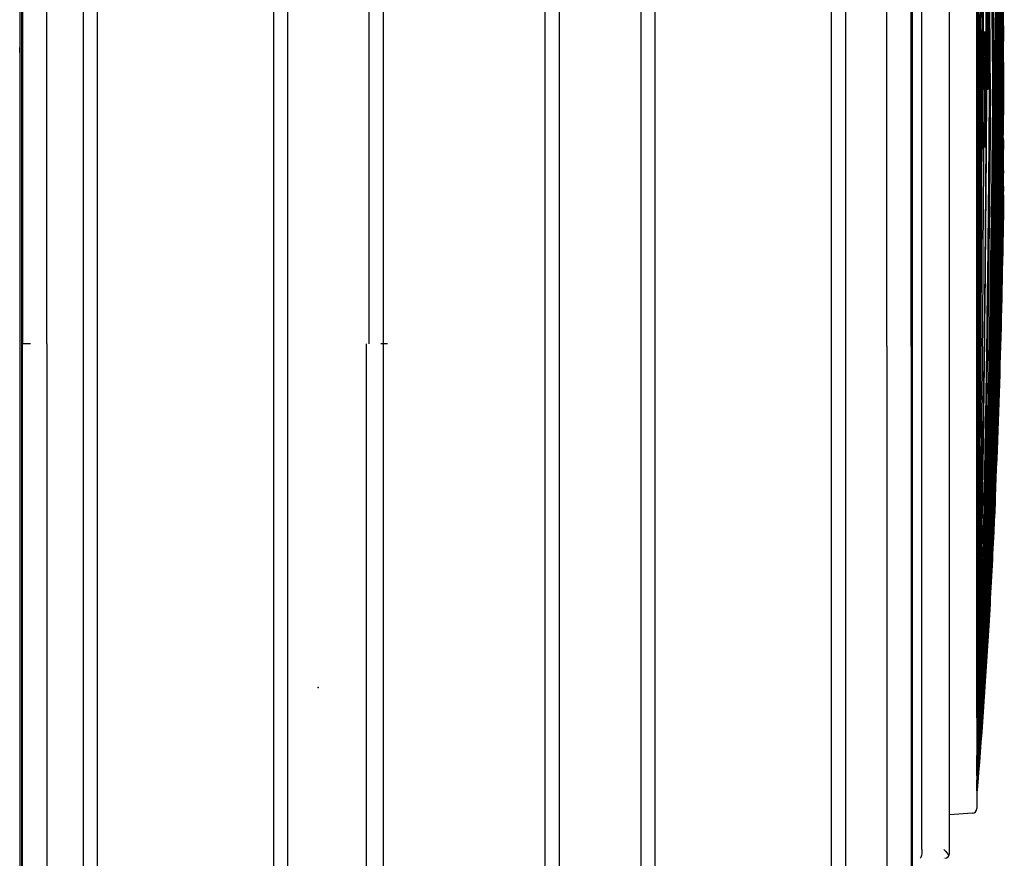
# Model space of a CAD drawing. Header units: millimetres. Extents: x 922208 to 1069538, y -182208 to -99877.
# Tile 58 of 256: x 983327 to 983736, y -176147 to -175799. Entities that reach past the tile are written whole.
import ezdxf

# ---------------------------------------------------------------- set-up
doc = ezdxf.new("R2010")
doc.units = ezdxf.units.MM
doc.header["$MEASUREMENT"] = 0
doc.layers.add('IS_KLIM_urządzenia', color=3, linetype='Continuous')

# ---------------------------------------------------------------- blocks, each defined once
blk = doc.blocks.new('G$CE471A013')
at = {"linetype": 'Continuous'}
for p, q in [((23.598, 37.069), (-66.48, 37.069)), ((-63.211, 37.029), (-21.491, 37.029)), ((-62.823, 37.151), (6.095, 37.151)), ((-21.491, 36.7), (-21.491, 37.034)), ((20.329, 37.029), (-21.491, 37.029)), ((-55.564, 34.525), (12.681, 34.525)), ((12.681, 33.925), (-55.564, 33.925)), ((-53.591, 26.625), (10.708, 26.625)), ((10.708, 26.025), (-53.591, 26.025)), ((-21.491, 22.659), (-55.356, 22.659)), ((-21.491, 22.784), (12.474, 22.784)), ((-21.491, 22.059), (-55.356, 22.059)), ((-21.491, 21.902), (-21.491, 22.171)), ((12.474, 22.059), (-21.491, 22.059)), ((-21.391, 15.359), (-55.356, 15.359)), ((12.474, 15.359), (-21.391, 15.359)), ((-21.391, 14.759), (-55.356, 14.759)), ((12.474, 14.759), (-21.391, 14.759)), ((-53.591, 11.393), (10.708, 11.393)), ((10.708, 10.793), (-53.591, 10.793)), ((-55.564, 3.493), (12.681, 3.493)), ((12.681, 2.893), (-55.564, 2.893)), ((-61.567, 0.144), (18.685, 0.144)), ((-21.391, 0.184), (-59.916, 0.184)), ((-21.391, 0.184), (17.062, 0.184)), ((-0.517, -0.263), (-62.643, -0.263)), ((-0.15, -1.15), (-0.16, -1.15)), ((-0.367, -1.413), (-63.178, -1.413)), ((-2.02, -2.359), (-1.953, -1.413)), ((-0.357, -1.413), (-0.367, -1.413)), ((-7.032, -2.545), (-57.042, -2.545)), ((-32.037, -2.644), (-32.037, -2.642)), ((-7.032, -2.545), (-2.219, -2.545)), ((-5.317, -2.545), (-5.317, -2.545))]:
    blk.add_line(p, q, dxfattribs=at)
at = {"linetype": 'Continuous', "extrusion": (0, 0, -1)}
for centre, start in [((0.357, -1.213), 180), ((2.219, -2.345), 184)]:
    blk.add_arc(centre, 0.2, start, 270, dxfattribs=at)
at = {"linetype": 'Continuous'}
for centre, major_axis, ratio, start_param, end_param in [((-33.789, 36.701), (1.086, 0), 0.414214, 1.241354, 1.558544), ((-0.517, -0.199), (0.36, 0), 0.176327, 4.712389, 6.279863), ((-0.517, -1.053), (-0.355, 0.355), 0.176327, 1.745329, 2.532861)]:
    blk.add_ellipse(centre, major_axis=major_axis, ratio=ratio, start_param=start_param, end_param=end_param, dxfattribs=at)
for points, degree in [([(-21.491, 36.025), (-63.136, 36.025)], 1), ([(-21.491, 36.025), (-7.576, 36.025), (6.339, 36.025), (20.254, 36.025)], 3), ([(-21.391, 1.188), (-34.734, 1.188), (-48.077, 1.188), (-61.42, 1.188)], 3), ([(-21.391, 1.188), (-8.082, 1.188), (5.228, 1.188), (18.538, 1.188)], 3), ([(-32.037, -3.003), (-41.686, -2.945), (-51.334, -2.803), (-60.98, -2.546)], 3), ([(-32.037, -2.832), (-41.595, -2.794), (-51.153, -2.706), (-60.71, -2.546)], 3), ([(-32.037, -2.642), (-35.976, -2.636), (-39.916, -2.626), (-43.855, -2.612)], 3), ([(-32.037, -2.772), (-32.861, -2.77), (-33.685, -2.767), (-34.509, -2.764)], 3), ([(-32.037, -2.832), (-22.479, -2.794), (-12.921, -2.706), (-3.364, -2.546)], 3), ([(-32.037, -2.578), (-32.037, -2.579), (-32.037, -2.581), (-32.037, -2.583)], 3), ([(-32.037, -2.639), (-32.037, -2.64), (-32.037, -2.641), (-32.037, -2.642)], 3), ([(-32.037, -2.71), (-32.037, -2.711), (-32.037, -2.712), (-32.037, -2.713)], 3), ([(-32.037, -2.772), (-31.213, -2.77), (-30.389, -2.767), (-29.565, -2.764)], 3), ([(-32.037, -2.77), (-32.037, -2.771), (-32.037, -2.772), (-32.037, -2.772)], 3), ([(-32.037, -2.829), (-32.037, -2.83), (-32.037, -2.831), (-32.037, -2.832)], 3), ([(-18.164, -2.749), (-17.391, -2.739), (-16.618, -2.728), (-15.845, -2.717)], 3), ([(-17.799, -2.785), (-15.415, -2.748), (-13.032, -2.706), (-10.649, -2.657)], 3), ([(-7.721, -2.556), (-7.116, -2.553), (-6.512, -2.549), (-5.907, -2.545)], 3), ([(-7.585, -2.858), (-6.064, -2.768), (-4.543, -2.669), (-3.024, -2.559)], 3), ([(-2.956, -2.552), (-3.001, -2.555), (-3.046, -2.558), (-3.091, -2.561)], 3), ([(-2.956, -2.553), (-3.001, -2.556), (-3.046, -2.559), (-3.091, -2.562)], 3), ([(-2.956, -2.553), (-3.001, -2.556), (-3.046, -2.559), (-3.091, -2.562)], 3), ([(-2.956, -2.554), (-3.001, -2.557), (-3.046, -2.56), (-3.091, -2.563)], 3), ([(-3.09, -2.557), (-3.045, -2.554), (-3, -2.552), (-2.955, -2.549)], 3), ([(-2.955, -2.549), (-3, -2.552), (-3.045, -2.554), (-3.09, -2.557)], 3), ([(-2.957, -2.549), (-3.001, -2.551), (-3.045, -2.553), (-3.089, -2.555)], 3), ([(-2.932, -2.554), (-2.977, -2.557), (-3.022, -2.56), (-3.067, -2.564)], 3), ([(-3.024, -2.56), (-3.024, -2.56), (-3.024, -2.56)], 2), ([(-3.023, -2.559), (-3.023, -2.559), (-3.023, -2.559)], 2), ([(-3.022, -2.55), (-3.022, -2.55), (-3.022, -2.55)], 2), ([(-41.256, -3.247), (-38.183, -3.313), (-35.11, -3.36), (-32.037, -3.388)], 3), ([(-32.037, -2.89), (-32.838, -2.886), (-33.64, -2.882), (-34.441, -2.877)], 3), ([(-32.037, -2.89), (-31.236, -2.886), (-30.434, -2.882), (-29.633, -2.877)], 3), ([(-32.037, -2.887), (-32.037, -2.888), (-32.037, -2.889), (-32.037, -2.89)], 3), ([(-32.037, -2.945), (-32.037, -2.945), (-32.037, -2.946), (-32.037, -2.947)], 3), ([(-32.037, -3.001), (-32.037, -3.002), (-32.037, -3.003), (-32.037, -3.003)], 3), ([(-32.037, -3.161), (-32.037, -3.162), (-32.037, -3.162), (-32.037, -3.163)], 3), ([(-32.037, -3.211), (-32.037, -3.211), (-32.037, -3.212), (-32.037, -3.213)], 3), ([(-32.037, -3.259), (-32.037, -3.259), (-32.037, -3.26), (-32.037, -3.261)], 3), ([(-40.922, -3.533), (-38.628, -3.589), (-36.333, -3.627), (-34.038, -3.648)], 3), ([(-39.963, -3.342), (-37.321, -3.397), (-34.679, -3.437), (-32.037, -3.462)], 3), ([(-37.196, -3.36), (-35.477, -3.388), (-33.757, -3.41), (-32.037, -3.426)], 3), ([(-34.126, -3.648), (-34.097, -3.648), (-34.067, -3.648), (-34.038, -3.648)], 3), ([(-32.037, -3.306), (-32.719, -3.3), (-33.402, -3.293), (-34.084, -3.286)], 3), ([(-32.037, -3.651), (-32.295, -3.649), (-32.552, -3.648), (-32.81, -3.646)], 3), ([(-32.037, -3.428), (-32.138, -3.427), (-32.24, -3.426), (-32.341, -3.425)], 3), ([(-32.037, -3.637), (-32.128, -3.636), (-32.22, -3.636), (-32.311, -3.635)], 3), ([(-25.483, -3.299), (-27.667, -3.338), (-29.852, -3.368), (-32.037, -3.388)], 3), ([(-32.037, -3.304), (-32.037, -3.305), (-32.037, -3.306), (-32.037, -3.306)], 3), ([(-32.037, -3.348), (-32.037, -3.348), (-32.037, -3.349), (-32.037, -3.349)], 3), ([(-32.037, -3.388), (-32.037, -3.389), (-32.037, -3.389), (-32.037, -3.39)], 3), ([(-32.037, -3.426), (-32.037, -3.427), (-32.037, -3.427), (-32.037, -3.428)], 3), ([(-32.037, -3.462), (-32.037, -3.462), (-32.037, -3.463), (-32.037, -3.463)], 3), ([(-32.037, -3.494), (-32.037, -3.495), (-32.037, -3.495), (-32.037, -3.496)], 3), ([(-32.037, -3.525), (-32.037, -3.525), (-32.037, -3.525), (-32.037, -3.526)], 3), ([(-32.037, -3.552), (-32.037, -3.552), (-32.037, -3.553), (-32.037, -3.553)], 3), ([(-32.037, -3.577), (-32.037, -3.577), (-32.037, -3.578), (-32.037, -3.578)], 3), ([(-27.275, -3.582), (-28.862, -3.608), (-30.45, -3.626), (-32.037, -3.636)], 3), ([(-32.037, -3.599), (-32.037, -3.599), (-32.037, -3.6), (-32.037, -3.6)], 3), ([(-28.055, -3.611), (-29.382, -3.629), (-30.71, -3.642), (-32.037, -3.65)], 3), ([(-32.037, -3.619), (-32.037, -3.619), (-32.037, -3.619), (-32.037, -3.619)], 3), ([(-32.037, -3.637), (-31.89, -3.636), (-31.744, -3.635), (-31.597, -3.634)], 3), ([(-32.037, -3.636), (-32.037, -3.636), (-32.037, -3.637), (-32.037, -3.637)], 3), ([(-32.037, -3.651), (-31.405, -3.647), (-30.773, -3.643), (-30.142, -3.637)], 3), ([(-32.037, -3.65), (-32.037, -3.65), (-32.037, -3.65), (-32.037, -3.651)], 3), ([(-19.077, -3.415), (-22.729, -3.537), (-26.382, -3.615), (-30.036, -3.648)], 3), ([(-29.948, -3.648), (-29.977, -3.648), (-30.006, -3.648), (-30.036, -3.648)], 3), ([(-29.948, -3.648), (-28.516, -3.635), (-27.085, -3.615), (-25.654, -3.588)], 3), ([(-18.767, -3.419), (-22.083, -3.533), (-25.4, -3.609), (-28.717, -3.646)], 3), ([(-28.676, -3.646), (-28.69, -3.646), (-28.703, -3.646), (-28.717, -3.646)], 3), ([(-28.676, -3.646), (-27.337, -3.631), (-25.999, -3.61), (-24.66, -3.582)], 3), ([(-28.008, -3.648), (-28.016, -3.648), (-28.023, -3.648), (-28.031, -3.648)], 3), ([(-27.658, -3.652), (-27.662, -3.652), (-27.665, -3.652), (-27.668, -3.652)], 3), ([(-27.551, -3.657), (-27.552, -3.684)], 1), ([(-27.551, -3.657), (-27.238, -3.653), (-26.925, -3.649), (-26.612, -3.645)], 3), ([(-27.551, -3.657), (-27.551, -3.657), (-27.551, -3.657), (-27.551, -3.657)], 3), ([(-27.514, -3.604), (-25.962, -3.58), (-24.41, -3.549), (-22.859, -3.51)], 3)]:
    blk.add_open_spline(points, degree=degree, dxfattribs=at)
for points, knots in [([(-32.037, -3.261), (-36.938, -3.218), (-41.838, -3.138), (-51.533, -2.903), (-56.327, -2.75), (-61.119, -2.546)], [0, 0, 0, 0, 0.505409, 0.505409, 1, 1, 1, 1]), ([(-61.118, -2.551), (-56.329, -2.844), (-51.536, -3.059), (-41.841, -3.378), (-36.939, -3.481), (-32.037, -3.525)], [0, 0, 0, 0, 0.494599, 0.494599, 1, 1, 1, 1]), ([(-32.037, -3.496), (-36.939, -3.451), (-41.841, -3.35), (-51.536, -3.04), (-56.329, -2.832), (-61.118, -2.551)], [0, 0, 0, 0, 0.505401, 0.505401, 1, 1, 1, 1]), ([(-61.118, -2.551), (-56.329, -2.832), (-51.536, -3.039), (-41.841, -3.349), (-36.939, -3.45), (-32.037, -3.494)], [0, 0, 0, 0, 0.494599, 0.494599, 1, 1, 1, 1]), ([(-32.037, -3.553), (-36.94, -3.512), (-41.841, -3.407), (-51.536, -3.079), (-56.33, -2.856), (-61.118, -2.552)], [0, 0, 0, 0, 0.505401, 0.505401, 1, 1, 1, 1]), ([(-32.037, -3.526), (-36.939, -3.483), (-41.841, -3.38), (-51.536, -3.06), (-56.329, -2.845), (-61.118, -2.552)], [0, 0, 0, 0, 0.505401, 0.505401, 1, 1, 1, 1]), ([(-32.037, -3.6), (-36.94, -3.563), (-41.842, -3.457), (-51.537, -3.114), (-56.33, -2.879), (-61.118, -2.553)], [0, 0, 0, 0, 0.505401, 0.505401, 1, 1, 1, 1]), ([(-32.037, -3.578), (-36.94, -3.538), (-41.842, -3.433), (-51.537, -3.097), (-56.33, -2.868), (-61.118, -2.553)], [0, 0, 0, 0, 0.505401, 0.505401, 1, 1, 1, 1]), ([(-32.037, -3.619), (-36.94, -3.585), (-41.843, -3.48), (-51.538, -3.13), (-56.331, -2.889), (-61.118, -2.554)], [0, 0, 0, 0, 0.505401, 0.505401, 1, 1, 1, 1]), ([(-32.037, -3.39), (-36.939, -3.345), (-41.84, -3.252), (-51.533, -2.975), (-56.326, -2.793), (-61.115, -2.549)], [0, 0, 0, 0, 0.505465, 0.505465, 1, 1, 1, 1]), ([(-61.106, -2.549), (-56.319, -2.779), (-51.53, -2.951), (-41.839, -3.214), (-36.938, -3.303), (-32.037, -3.348)], [0, 0, 0, 0, 0.494375, 0.494375, 1, 1, 1, 1]), ([(-32.037, -3.111), (-36.937, -3.076), (-41.838, -3.01), (-51.506, -2.824), (-56.274, -2.704), (-61.042, -2.546)], [0, 0, 0, 0, 0.50677, 0.50677, 1, 1, 1, 1]), ([(-32.037, -3.058), (-36.937, -3.025), (-41.837, -2.966), (-51.506, -2.797), (-56.274, -2.688), (-61.041, -2.545)], [0, 0, 0, 0, 0.506778, 0.506778, 1, 1, 1, 1]), ([(-61.021, -2.546), (-56.261, -2.688), (-51.499, -2.795), (-41.837, -2.964), (-36.937, -3.023), (-32.037, -3.056)], [0, 0, 0, 0, 0.492868, 0.492868, 1, 1, 1, 1]), ([(-32.037, -3.349), (-36.938, -3.305), (-41.839, -3.215), (-51.494, -2.953), (-56.248, -2.782), (-61, -2.554)], [0, 0, 0, 0, 0.507485, 0.507485, 1, 1, 1, 1]), ([(-32.037, -3.213), (-36.938, -3.173), (-41.838, -3.097), (-51.488, -2.878), (-56.237, -2.737), (-60.984, -2.551)], [0, 0, 0, 0, 0.507767, 0.507767, 1, 1, 1, 1]), ([(-60.984, -2.551), (-56.237, -2.736), (-51.488, -2.877), (-41.838, -3.095), (-36.938, -3.17), (-32.037, -3.211)], [0, 0, 0, 0, 0.492233, 0.492233, 1, 1, 1, 1]), ([(-60.984, -2.552), (-56.237, -2.752), (-51.488, -2.903), (-41.839, -3.136), (-36.938, -3.216), (-32.037, -3.259)], [0, 0, 0, 0, 0.492233, 0.492233, 1, 1, 1, 1]), ([(-32.037, -2.947), (-34.87, -2.932), (-37.702, -2.91), (-43.368, -2.851), (-46.201, -2.816), (-51.866, -2.73), (-54.699, -2.68), (-58.666, -2.597), (-59.8, -2.572), (-60.934, -2.546)], [0, 0, 0, 0, 0.294057, 0.294057, 0.58814, 0.58814, 0.882227, 0.882227, 1, 1, 1, 1]), ([(-60.894, -2.547), (-58.354, -2.605), (-55.814, -2.657), (-50.519, -2.751), (-47.764, -2.792), (-42.254, -2.862), (-39.498, -2.891), (-35.174, -2.926), (-33.606, -2.936), (-32.037, -2.945)], [0, 0, 0, 0, 0.264103, 0.264103, 0.550513, 0.550513, 0.836923, 0.836923, 1, 1, 1, 1]), ([(-60.501, -2.547), (-57.467, -2.586), (-54.433, -2.62), (-49.709, -2.664), (-48.019, -2.679), (-42.949, -2.718), (-39.569, -2.739), (-34.805, -2.76), (-33.421, -2.765), (-32.037, -2.77)], [0, 0, 0, 0, 0.319801, 0.319801, 0.497905, 0.497905, 0.854114, 0.854114, 1, 1, 1, 1]), ([(-32.037, -2.713), (-34.859, -2.706), (-37.681, -2.696), (-41.915, -2.677), (-43.326, -2.67), (-47.56, -2.647), (-50.382, -2.629), (-55.564, -2.59), (-57.923, -2.569), (-60.283, -2.546)], [0, 0, 0, 0, 0.299747, 0.299747, 0.449624, 0.449624, 0.749381, 0.749381, 1, 1, 1, 1]), ([(-60.283, -2.546), (-58.036, -2.568), (-55.79, -2.587), (-52.212, -2.614), (-50.88, -2.623), (-46.883, -2.65), (-44.219, -2.664), (-38.89, -2.689), (-36.225, -2.699), (-33.053, -2.707), (-32.545, -2.709), (-32.037, -2.71)], [0, 0, 0, 0, 0.238571, 0.238571, 0.380065, 0.380065, 0.663055, 0.663055, 0.946044, 0.946044, 1, 1, 1, 1]), ([(-32.037, -3.463), (-36.939, -3.418), (-41.84, -3.319), (-51.147, -3.031), (-55.552, -2.852), (-59.955, -2.614)], [0, 0, 0, 0, 0.526489, 0.526489, 1, 1, 1, 1]), ([(-58.091, -2.545), (-55.347, -2.562), (-52.602, -2.575), (-48.884, -2.591), (-47.911, -2.595), (-44.991, -2.607), (-43.045, -2.613), (-39.152, -2.625), (-37.205, -2.63), (-34.185, -2.636), (-33.111, -2.638), (-32.037, -2.639)], [0, 0, 0, 0, 0.31601, 0.31601, 0.42808, 0.42808, 0.652219, 0.652219, 0.876357, 0.876357, 1, 1, 1, 1]), ([(-57.423, -2.786), (-53.865, -2.995), (-50.304, -3.157), (-41.842, -3.456), (-36.94, -3.562), (-32.037, -3.599)], [0, 0, 0, 0, 0.420951, 0.420951, 1, 1, 1, 1]), ([(-56.809, -2.838), (-53.456, -3.04), (-50.1, -3.198), (-41.843, -3.499), (-36.94, -3.605), (-32.037, -3.636)], [0, 0, 0, 0, 0.406561, 0.406561, 1, 1, 1, 1]), ([(-56.729, -2.835), (-53.402, -3.029), (-50.073, -3.182), (-41.843, -3.479), (-36.94, -3.585), (-32.037, -3.619)], [0, 0, 0, 0, 0.40464, 0.40464, 1, 1, 1, 1]), ([(-32.037, -2.583), (-36.954, -2.579), (-41.87, -2.572), (-49.186, -2.558), (-51.586, -2.553), (-53.986, -2.547)], [0, 0, 0, 0, 0.672022, 0.672022, 1, 1, 1, 1]), ([(-32.037, -3.058), (-27.137, -3.025), (-22.236, -2.966), (-12.557, -2.796), (-7.778, -2.688), (-3, -2.544)], [0, 0, 0, 0, 0.506209, 0.506209, 1, 1, 1, 1]), ([(-32.037, -3.111), (-27.136, -3.076), (-22.236, -3.01), (-12.557, -2.824), (-7.778, -2.704), (-3, -2.545)], [0, 0, 0, 0, 0.506209, 0.506209, 1, 1, 1, 1]), ([(-5.983, -2.545), (-8.727, -2.562), (-11.472, -2.575), (-15.189, -2.591), (-16.163, -2.595), (-19.083, -2.607), (-21.029, -2.613), (-24.922, -2.625), (-26.869, -2.63), (-29.889, -2.636), (-30.963, -2.638), (-32.037, -2.639)], [0, 0, 0, 0, 0.31601, 0.31601, 0.42808, 0.42808, 0.652219, 0.652219, 0.876357, 0.876357, 1, 1, 1, 1]), ([(-32.037, -2.578), (-32.037, -2.577), (-32.037, -2.575), (-32.037, -2.569), (-32.037, -2.565), (-32.037, -2.556), (-32.037, -2.551), (-32.037, -2.545)], [0, 0, 0, 0, 0.356764, 0.356764, 0.713527, 0.713527, 1, 1, 1, 1]), ([(-32.037, -3.261), (-27.136, -3.218), (-22.236, -3.138), (-12.541, -2.903), (-7.747, -2.75), (-2.955, -2.546)], [0, 0, 0, 0, 0.505409, 0.505409, 1, 1, 1, 1]), ([(-32.037, -2.947), (-29.204, -2.932), (-26.371, -2.91), (-20.706, -2.851), (-17.873, -2.816), (-12.207, -2.73), (-9.375, -2.68), (-5.408, -2.597), (-4.274, -2.572), (-3.139, -2.546)], [0, 0, 0, 0, 0.294057, 0.294057, 0.58814, 0.58814, 0.882227, 0.882227, 1, 1, 1, 1]), ([(-32.037, -2.713), (-29.215, -2.706), (-26.392, -2.696), (-22.159, -2.677), (-20.748, -2.67), (-16.514, -2.647), (-13.692, -2.629), (-8.513, -2.59), (-6.157, -2.569), (-3.8, -2.546)], [0, 0, 0, 0, 0.299848, 0.299848, 0.449777, 0.449777, 0.749636, 0.749636, 1, 1, 1, 1]), ([(-3.791, -2.546), (-6.037, -2.568), (-8.284, -2.587), (-11.862, -2.614), (-13.194, -2.623), (-17.191, -2.65), (-19.855, -2.664), (-25.184, -2.689), (-27.848, -2.699), (-31.021, -2.707), (-31.529, -2.709), (-32.037, -2.71)], [0, 0, 0, 0, 0.238571, 0.238571, 0.380065, 0.380065, 0.663055, 0.663055, 0.946044, 0.946044, 1, 1, 1, 1]), ([(-3.18, -2.547), (-5.72, -2.605), (-8.26, -2.657), (-13.555, -2.751), (-16.31, -2.792), (-21.82, -2.862), (-24.575, -2.891), (-28.899, -2.926), (-30.468, -2.936), (-32.037, -2.945)], [0, 0, 0, 0, 0.264103, 0.264103, 0.550513, 0.550513, 0.836923, 0.836923, 1, 1, 1, 1]), ([(-3.573, -2.547), (-6.607, -2.586), (-9.641, -2.62), (-14.365, -2.664), (-16.055, -2.679), (-21.125, -2.718), (-24.504, -2.739), (-29.268, -2.76), (-30.653, -2.765), (-32.037, -2.77)], [0, 0, 0, 0, 0.319801, 0.319801, 0.497905, 0.497905, 0.854114, 0.854114, 1, 1, 1, 1]), ([(-32.037, -2.583), (-27.12, -2.579), (-22.204, -2.572), (-14.887, -2.558), (-12.488, -2.553), (-10.088, -2.547)], [0, 0, 0, 0, 0.672022, 0.672022, 1, 1, 1, 1]), ([(-32.037, -3.39), (-27.135, -3.345), (-22.234, -3.252), (-12.541, -2.975), (-7.748, -2.793), (-2.959, -2.549)], [0, 0, 0, 0, 0.505465, 0.505465, 1, 1, 1, 1]), ([(-2.968, -2.549), (-7.755, -2.779), (-12.544, -2.951), (-22.235, -3.214), (-27.136, -3.303), (-32.037, -3.348)], [0, 0, 0, 0, 0.494375, 0.494375, 1, 1, 1, 1]), ([(-32.037, -3.463), (-27.135, -3.418), (-22.234, -3.319), (-12.539, -3.019), (-7.745, -2.82), (-2.955, -2.55)], [0, 0, 0, 0, 0.505401, 0.505401, 1, 1, 1, 1]), ([(-2.955, -2.55), (-7.745, -2.819), (-12.539, -3.018), (-22.234, -3.318), (-27.135, -3.416), (-32.037, -3.462)], [0, 0, 0, 0, 0.494599, 0.494599, 1, 1, 1, 1]), ([(-32.037, -3.306), (-27.136, -3.263), (-22.235, -3.177), (-12.563, -2.928), (-7.792, -2.766), (-3.023, -2.55)], [0, 0, 0, 0, 0.506586, 0.506586, 1, 1, 1, 1]), ([(-2.956, -2.551), (-7.745, -2.844), (-12.538, -3.059), (-22.233, -3.378), (-27.134, -3.481), (-32.037, -3.525)], [0, 0, 0, 0, 0.494599, 0.494599, 1, 1, 1, 1]), ([(-32.037, -3.496), (-27.135, -3.451), (-22.233, -3.35), (-12.538, -3.04), (-7.745, -2.832), (-2.956, -2.551)], [0, 0, 0, 0, 0.505401, 0.505401, 1, 1, 1, 1]), ([(-2.956, -2.551), (-7.745, -2.832), (-12.538, -3.039), (-22.233, -3.349), (-27.135, -3.45), (-32.037, -3.494)], [0, 0, 0, 0, 0.494599, 0.494599, 1, 1, 1, 1]), ([(-32.037, -3.213), (-27.136, -3.173), (-22.236, -3.097), (-12.586, -2.878), (-7.837, -2.737), (-3.09, -2.551)], [0, 0, 0, 0, 0.507767, 0.507767, 1, 1, 1, 1]), ([(-3.09, -2.551), (-7.837, -2.736), (-12.586, -2.877), (-22.236, -3.095), (-27.136, -3.17), (-32.037, -3.211)], [0, 0, 0, 0, 0.492233, 0.492233, 1, 1, 1, 1]), ([(-32.037, -3.553), (-27.134, -3.512), (-22.232, -3.407), (-12.537, -3.079), (-7.744, -2.856), (-2.956, -2.552)], [0, 0, 0, 0, 0.505401, 0.505401, 1, 1, 1, 1]), ([(-32.037, -3.526), (-27.134, -3.483), (-22.233, -3.38), (-12.538, -3.06), (-7.745, -2.845), (-2.956, -2.552)], [0, 0, 0, 0, 0.505401, 0.505401, 1, 1, 1, 1]), ([(-3.09, -2.552), (-7.837, -2.752), (-12.586, -2.903), (-22.235, -3.136), (-27.136, -3.216), (-32.037, -3.259)], [0, 0, 0, 0, 0.492233, 0.492233, 1, 1, 1, 1]), ([(-32.037, -3.6), (-27.134, -3.563), (-22.232, -3.457), (-12.536, -3.114), (-7.744, -2.879), (-2.956, -2.553)], [0, 0, 0, 0, 0.505401, 0.505401, 1, 1, 1, 1]), ([(-32.037, -3.578), (-27.134, -3.538), (-22.232, -3.433), (-12.537, -3.097), (-7.744, -2.868), (-2.956, -2.553)], [0, 0, 0, 0, 0.505401, 0.505401, 1, 1, 1, 1]), ([(-32.037, -3.619), (-27.134, -3.585), (-22.231, -3.48), (-12.536, -3.13), (-7.743, -2.889), (-2.956, -2.554)], [0, 0, 0, 0, 0.505401, 0.505401, 1, 1, 1, 1]), ([(-32.037, -3.349), (-27.136, -3.305), (-22.235, -3.215), (-12.58, -2.953), (-7.826, -2.782), (-3.074, -2.554)], [0, 0, 0, 0, 0.507485, 0.507485, 1, 1, 1, 1]), ([(-32.037, -2.639), (-32.037, -2.639), (-32.037, -2.637), (-32.037, -2.631), (-32.037, -2.627), (-32.037, -2.616), (-32.037, -2.61), (-32.037, -2.596), (-32.037, -2.589), (-32.037, -2.578), (-32.037, -2.576), (-32.037, -2.573)], [0, 0, 0, 0, 0.231562, 0.231562, 0.463124, 0.463124, 0.694686, 0.694686, 0.926248, 0.926248, 1, 1, 1, 1]), ([(-32.037, -2.642), (-27.827, -2.636), (-23.617, -2.625), (-18.87, -2.608), (-18.334, -2.606), (-17.797, -2.604)], [0, 0, 0, 0, 0.886937, 0.886937, 1, 1, 1, 1]), ([(-32.037, -2.71), (-32.037, -2.709), (-32.037, -2.708), (-32.037, -2.702), (-32.037, -2.697), (-32.037, -2.687), (-32.037, -2.68), (-32.037, -2.667), (-32.037, -2.659), (-32.037, -2.649), (-32.037, -2.646), (-32.037, -2.644)], [0, 0, 0, 0, 0.231495, 0.231495, 0.46299, 0.46299, 0.694485, 0.694485, 0.925981, 0.925981, 1, 1, 1, 1]), ([(-32.037, -2.77), (-32.037, -2.769), (-32.037, -2.767), (-32.037, -2.761), (-32.037, -2.757), (-32.037, -2.747), (-32.037, -2.74), (-32.037, -2.726), (-32.037, -2.719), (-32.037, -2.709), (-32.037, -2.706), (-32.037, -2.704)], [0, 0, 0, 0, 0.231403, 0.231403, 0.462805, 0.462805, 0.694209, 0.694209, 0.925613, 0.925613, 1, 1, 1, 1]), ([(-32.037, -3.428), (-27.135, -3.382), (-22.234, -3.286), (-13.64, -3.03), (-9.947, -2.892), (-6.255, -2.716)], [0, 0, 0, 0, 0.570136, 0.570136, 1, 1, 1, 1]), ([(-6.837, -2.743), (-10.335, -2.905), (-13.834, -3.035), (-22.234, -3.285), (-27.135, -3.381), (-32.037, -3.426)], [0, 0, 0, 0, 0.416676, 0.416676, 1, 1, 1, 1]), ([(-32.037, -2.829), (-32.037, -2.828), (-32.037, -2.827), (-32.037, -2.821), (-32.037, -2.816), (-32.037, -2.806), (-32.037, -2.799), (-32.037, -2.786), (-32.037, -2.778), (-32.037, -2.768), (-32.037, -2.765), (-32.037, -2.763)], [0, 0, 0, 0, 0.231285, 0.231285, 0.46257, 0.46257, 0.693856, 0.693856, 0.925144, 0.925144, 1, 1, 1, 1]), ([(-32.037, -2.887), (-32.037, -2.887), (-32.037, -2.885), (-32.037, -2.879), (-32.037, -2.875), (-32.037, -2.864), (-32.037, -2.858), (-32.037, -2.844), (-32.037, -2.836), (-32.037, -2.826), (-32.037, -2.824), (-32.037, -2.821)], [0, 0, 0, 0, 0.231142, 0.231142, 0.462283, 0.462283, 0.693426, 0.693426, 0.924571, 0.924571, 1, 1, 1, 1]), ([(-7.345, -2.835), (-10.672, -3.029), (-14.001, -3.182), (-22.231, -3.479), (-27.134, -3.585), (-32.037, -3.619)], [0, 0, 0, 0, 0.40464, 0.40464, 1, 1, 1, 1]), ([(-5.622, -2.755), (-8.854, -2.983), (-12.09, -3.161), (-19.56, -3.48), (-23.795, -3.596), (-28.031, -3.648)], [0, 0, 0, 0, 0.433408, 0.433408, 1, 1, 1, 1]), ([(-28.008, -3.648), (-23.776, -3.596), (-19.545, -3.48), (-12.084, -3.161), (-8.854, -2.983), (-5.627, -2.756)], [0, 0, 0, 0, 0.566773, 0.566773, 1, 1, 1, 1]), ([(-5.027, -2.716), (-8.397, -2.964), (-11.771, -3.156), (-19.318, -3.484), (-23.493, -3.6), (-27.668, -3.652)], [0, 0, 0, 0, 0.447256, 0.447256, 1, 1, 1, 1]), ([(-27.658, -3.652), (-23.484, -3.601), (-19.311, -3.485), (-11.533, -3.146), (-7.927, -2.937), (-4.325, -2.664)], [0, 0, 0, 0, 0.536112, 0.536112, 1, 1, 1, 1]), ([(-14.972, -3.306), (-14.541, -3.287), (-12.888, -3.21), (-8.993, -3.004), (-5.532, -2.766), (-3.295, -2.585)], [0, 0, 0, 0, 0.110637, 0.424462, 1, 1, 1, 1]), ([(-9.673, -2.62), (-8.285, -2.605), (-6.897, -2.589), (-4.826, -2.563), (-4.143, -2.554), (-3.459, -2.545)], [0, 0, 0, 0, 0.670073, 0.670073, 1, 1, 1, 1]), ([(-5.313, -2.545), (-5.321, -2.545), (-5.314, -2.545), (-5.258, -2.545), (-5.187, -2.545), (-4.997, -2.545), (-4.879, -2.545), (-4.754, -2.545)], [0, 0, 0, 0, 0.244899, 0.244899, 0.62245, 0.62245, 1, 1, 1, 1]), ([(-34.126, -3.648), (-38.681, -3.606), (-43.236, -3.494), (-50.098, -3.221), (-52.408, -3.111), (-54.717, -2.979)], [0, 0, 0, 0, 0.663309, 0.663309, 1, 1, 1, 1]), ([(-51.456, -3.137), (-49.886, -3.212), (-48.315, -3.278), (-41.843, -3.518), (-36.941, -3.623), (-32.037, -3.65)], [0, 0, 0, 0, 0.242783, 0.242783, 1, 1, 1, 1]), ([(-48.23, -3.208), (-47.734, -3.227), (-47.238, -3.245), (-41.842, -3.432), (-36.94, -3.537), (-32.037, -3.577)], [0, 0, 0, 0, 0.091941, 0.091941, 1, 1, 1, 1]), ([(-32.037, -2.945), (-32.037, -2.944), (-32.037, -2.942), (-32.037, -2.936), (-32.037, -2.932), (-32.037, -2.922), (-32.037, -2.915), (-32.037, -2.902), (-32.037, -2.894), (-32.037, -2.884), (-32.037, -2.881), (-32.037, -2.878)], [0, 0, 0, 0, 0.230972, 0.230972, 0.461944, 0.461944, 0.692918, 0.692918, 0.923895, 0.923895, 1, 1, 1, 1]), ([(-32.037, -3.001), (-32.037, -3), (-32.037, -2.999), (-32.037, -2.993), (-32.037, -2.988), (-32.037, -2.978), (-32.037, -2.972), (-32.037, -2.958), (-32.037, -2.95), (-32.037, -2.94), (-32.037, -2.937), (-32.037, -2.935)], [0, 0, 0, 0, 0.230777, 0.230777, 0.461553, 0.461553, 0.692332, 0.692332, 0.923115, 0.923115, 1, 1, 1, 1]), ([(-9.543, -2.946), (-12.138, -3.08), (-14.734, -3.191), (-22.232, -3.456), (-27.134, -3.562), (-32.037, -3.599)], [0, 0, 0, 0, 0.346419, 0.346419, 1, 1, 1, 1]), ([(-9.972, -2.955), (-12.425, -3.076), (-14.878, -3.177), (-22.232, -3.432), (-27.134, -3.537), (-32.037, -3.577)], [0, 0, 0, 0, 0.333694, 0.333694, 1, 1, 1, 1]), ([(-32.037, -3.109), (-32.037, -3.109), (-32.037, -3.107), (-32.037, -3.101), (-32.037, -3.097), (-32.037, -3.087), (-32.037, -3.081), (-32.037, -3.075)], [0, 0, 0, 0, 0.343869, 0.343869, 0.687737, 0.687737, 1, 1, 1, 1]), ([(-27.801, -3.592), (-24.31, -3.54), (-20.82, -3.45), (-15.12, -3.241), (-12.91, -3.145), (-10.701, -3.031)], [0, 0, 0, 0, 0.612154, 0.612154, 1, 1, 1, 1]), ([(-21.707, -3.479), (-20.248, -3.439), (-18.789, -3.392), (-15.054, -3.254), (-12.779, -3.153), (-10.505, -3.032)], [0, 0, 0, 0, 0.390602, 0.390602, 1, 1, 1, 1])]:
    blk.add_open_spline(points, degree=3, knots=knots, dxfattribs=at)
blk.add_point((-7.241, 24.777), dxfattribs=at)

msp = doc.modelspace()

# ---------------------------------------------------------------- block references
at = {"layer": 'IS_KLIM_urządzenia', "xscale": -10, "yscale": 10, "zscale": 10, "rotation": 89.99999999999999}
msp.add_blockref('G$CE471A013', (983698.71, -176148.63), dxfattribs=at)

doc.saveas('drawing.dxf')
